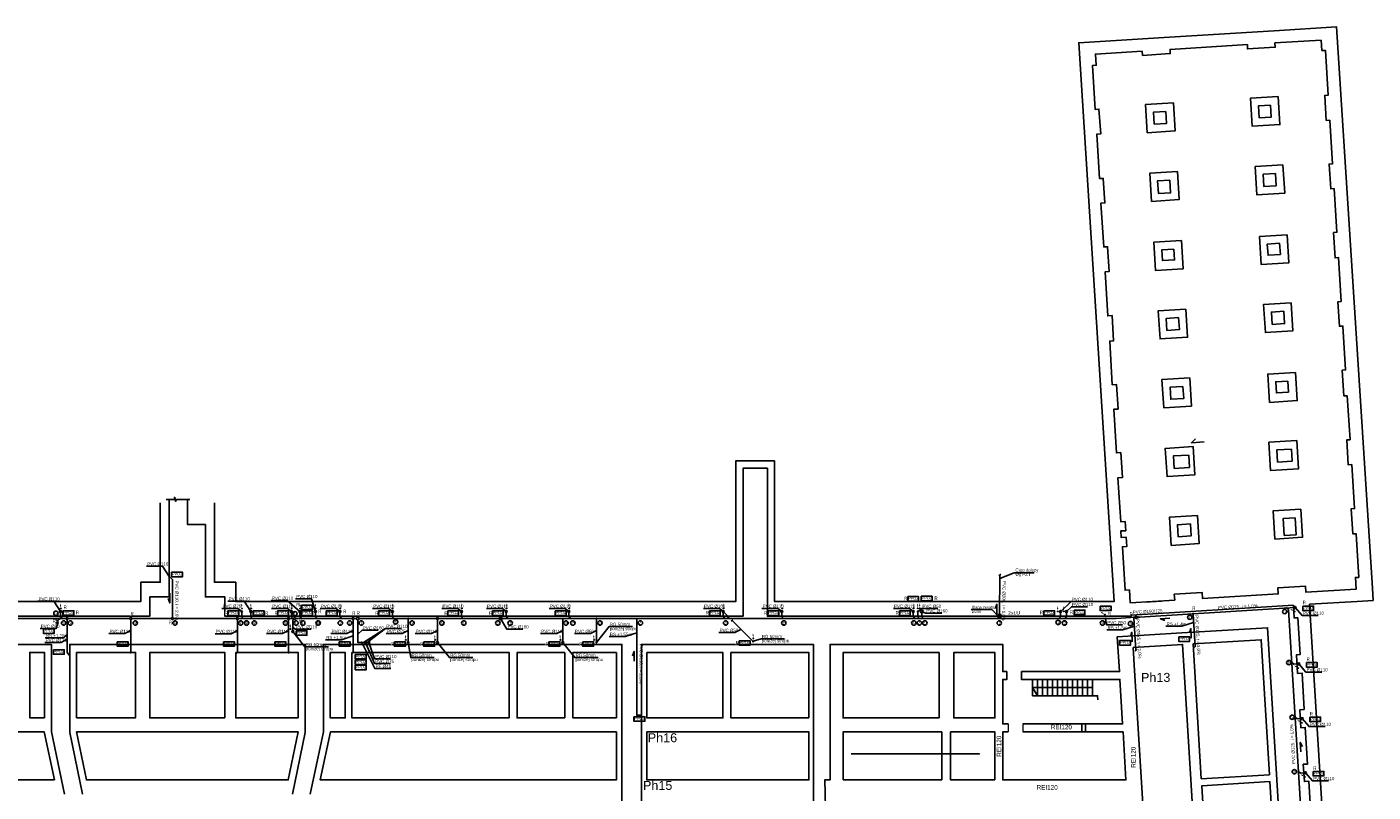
# Model space of a CAD drawing. Extents: x 480599 to 802090, y -87928 to 319597.
# Tile 50 of 50: x 655574 to 729825, y 277372 to 319597. Entities that reach past the tile are written whole.
import ezdxf

# ---------------------------------------------------------------- set-up
doc = ezdxf.new("R2010")
doc.units = 0
doc.header["$MEASUREMENT"] = 0
doc.layers.get('0').update_dxf_attribs({"color": 252, "linetype": 'CONTINUOUS'})
for name, color, linetype in [('#_inne_legenda', 21, 'CONTINUOUS'), ('#_kan_KS_opis', 21, 'CONTINUOUS'), ('#_kan_KS_pion', 56, 'CONTINUOUS'), ('#_kan_KS_pod stropem', 40, 'Kanalizacja sanit. podstr.'), ('#_kan_KS_symbole', 1, 'CONTINUOUS')]:
    doc.layers.add(name, color=color, linetype=linetype)
doc.layers.add('#_kan_piony_oznaczenia', color=3, linetype='CONTINUOUS', lineweight=0)
doc.styles.add('ARIAL', font='arial.ttf')
doc.styles.add('JTJ', font='arial.ttf', dxfattribs={"height": 100})
doc.styles.add('rys kanały(2007)$0$Arial$001', font='arial.ttf', dxfattribs={"height": 1.544418})
doc.styles.get("Standard").update_dxf_attribs({"font": 'arial.ttf'})
doc.linetypes.add('Kanalizacja sanit. podstr.', pattern='A,0.5,-0.2,["KS",ARIAL,S=0.1,R=0,X=-0.125,Y=-0.05],-0.2', length=0.9)

# ---------------------------------------------------------------- blocks, each defined once
blk = doc.blocks.new('rys kanały(2007)')
at = {"color": 250, "linetype": 'Continuous', "lineweight": 25}
for points in [[(3314.64, 1444.75), (3309.28, 1444.75), (3309.28, 1439.43), (3171.4, 1439.43)], [(3644.72, 1225.43), (3631.62, 1438.67), (3644.69, 1439.46), (3644.69, 1439.43), (3649.12, 1439.73), (3648.92, 1443.1), (3639.07, 1597.98), (3621.86, 1596.93), (3592.95, 1595.14), (3567.94, 1593.62), (3577.7, 1439.43), (3484.05, 1439.43), (3484.05, 1478.23), (3473.36, 1478.23), (3473.36, 1439.43), (3335.45, 1439.43), (3335.45, 1444.75), (3329.6, 1444.75)], [(3602.58, 1483.46), (3599.01, 1483.23), (3600.13, 1484.35)], [(3169.35, 1435.36), (3311.73, 1435.36), (3311.73, 1440.69), (3317.12, 1440.69)], [(3327.11, 1440.69), (3332.47, 1440.69), (3332.47, 1435.36), (3475.38, 1435.36), (3475.38, 1476.21), (3482.07, 1476.21), (3482.07, 1435.36), (3582.4, 1435.36), (3582.4, 1435.66), (3627.16, 1438.4), (3627.36, 1434.9), (3628.38, 1434.93), (3628.98, 1424.81), (3628.02, 1424.77), (3628.28, 1419.61), (3629.54, 1419.71), (3630.1, 1409.69), (3628.94, 1409.59), (3629.24, 1404.59), (3630.4, 1404.69), (3631.06, 1394.6), (3629.87, 1394.54), (3630.17, 1389.74), (3631.42, 1389.84), (3631.99, 1380.78)], [(3314.64, 1466.65), (3314.64, 1444.75), (3314.64, 1444.75)], [(3316.3, 1467.55), (3318.48, 1467.55), (3318.65, 1468.21), (3318.84, 1467.05), (3319.08, 1467.55), (3322.78, 1467.55)], [(3317.12, 1460.7), (3317.12, 1467.55), (3317.12, 1467.55)], [(3322.12, 1467.55), (3322.12, 1460.7), (3322.12, 1460.7)], [(3329.6, 1466.65), (3329.6, 1444.75), (3329.6, 1444.75)], [(3317.12, 1460.7), (3317.12, 1440.69), (3317.12, 1440.69)], [(3322.12, 1460.7), (3327.11, 1460.7), (3327.11, 1460.7)], [(3327.11, 1460.7), (3327.11, 1440.69), (3327.11, 1440.69)], [(3309.27, 1439.45), (3309.27, 1444.77), (3309.27, 1444.77)], [(3586.24, 1439.3), (3590.74, 1439.56), (3590.74, 1439.56)], [(3578.59, 1429.7), (3579.19, 1420.11), (3552.13, 1420.11)], [(3627.22, 1313.03), (3627.12, 1314.95), (3622.46, 1391.76), (3620.04, 1432.22), (3596.39, 1430.76), (3578.59, 1429.7), (3579.19, 1420.11)], [(3548.13, 1420.11), (3546.97, 1420.11), (3546.97, 1427.59), (3499.37, 1427.59), (3499.37, 1390.2), (3497.91, 1390.2), (3498.08, 1382.63)], [(3494.77, 1382.63), (3494.77, 1427.59), (3447.33, 1427.59), (3447.33, 1384.02)], [(3441.97, 1384.02), (3441.97, 1427.59), (3359.63, 1427.59), (3359.63, 1403.47), (3356.03, 1386.3)], [(3351.07, 1386.3), (3354.64, 1403.3), (3354.64, 1427.59), (3289.67, 1427.59), (3289.67, 1403.3), (3293.21, 1386.3)], [(3288.21, 1386.3), (3284.61, 1403.47), (3284.61, 1427.59), (3198.27, 1427.59)], [(3548.13, 1420.11), (3548.13, 1417.96), (3548.13, 1417.96)], [(3552.13, 1420.11), (3552.13, 1417.96), (3552.13, 1417.96)], [(3548.52, 1405.65), (3546.97, 1405.65), (3546.97, 1417.96), (3548.13, 1417.96)], [(3552.13, 1417.96), (3579.29, 1417.96), (3580.05, 1405.65), (3552.53, 1405.65)], [(3556.6, 1417.96), (3556.6, 1413.46), (3555.17, 1415.68), (3571.71, 1415.71)], [(3555.21, 1417.96), (3555.21, 1413.46), (3555.21, 1413.46)], [(3557.95, 1417.96), (3557.95, 1413.46), (3557.95, 1413.46)], [(3559.37, 1417.96), (3559.37, 1413.46), (3559.37, 1413.46)], [(3560.73, 1417.96), (3560.73, 1413.46), (3560.73, 1413.46)], [(3562.12, 1417.96), (3562.12, 1413.46), (3562.12, 1413.46)], [(3563.48, 1417.96), (3563.48, 1413.46), (3563.48, 1413.46)], [(3564.83, 1417.96), (3564.83, 1413.46), (3564.83, 1413.46)], [(3566.22, 1417.96), (3566.22, 1413.46), (3566.22, 1413.46)], [(3567.58, 1417.96), (3567.58, 1413.46), (3567.58, 1413.46)], [(3568.97, 1417.96), (3568.97, 1413.46), (3568.97, 1413.46)], [(3570.32, 1417.96), (3570.32, 1413.46), (3570.32, 1413.46)], [(3571.71, 1417.96), (3571.71, 1413.46), (3571.71, 1413.46)], [(3555.21, 1413.46), (3573.14, 1413.46), (3573.24, 1412.34)], [(3552.53, 1403.47), (3580.18, 1403.47), (3580.98, 1390.2), (3546.97, 1390.2), (3546.97, 1403.47), (3548.52, 1403.47)]]:
    blk.add_lwpolyline(points, dxfattribs=at)
for points in [[(3585.48, 1591.3), (3585.57, 1590.14), (3593.18, 1590.61), (3593.15, 1591.77), (3614.45, 1593.09), (3614.49, 1591.9), (3622.16, 1592.36), (3622.06, 1593.55), (3634.8, 1594.31), (3635, 1591.47), (3635.99, 1591.5), (3636.72, 1579.13), (3635.79, 1579.1), (3636.22, 1572.18), (3637.18, 1572.21), (3637.94, 1560.21), (3636.98, 1560.14), (3637.45, 1553.33), (3638.37, 1553.39), (3639.13, 1541.32), (3638.21, 1541.22), (3638.64, 1534.24), (3639.6, 1534.34), (3640.32, 1522.2), (3639.43, 1522.16), (3639.86, 1515.38), (3640.79, 1515.45), (3641.55, 1503.34), (3640.62, 1503.24), (3641.08, 1496.16), (3641.94, 1496.23), (3642.77, 1484.09), (3641.85, 1484.05), (3642.28, 1477.11), (3643.23, 1477.21), (3644, 1465.1), (3643.07, 1465), (3643.5, 1458.12), (3644.43, 1458.15), (3645.19, 1446.11), (3644.26, 1446.08), (3644.46, 1442.87), (3630.6, 1442.01), (3630.5, 1443.66), (3622.82, 1443.2), (3622.96, 1441.55), (3602.05, 1440.29), (3601.95, 1441.94), (3594.27, 1441.45), (3594.41, 1439.83), (3582.17, 1439.06), (3581.94, 1442.64), (3580.71, 1442.57), (3579.98, 1454.55), (3581.17, 1454.58), (3581.04, 1457.16), (3579.69, 1457.09), (3579.55, 1458.91), (3580.91, 1458.98), (3580.74, 1461.53), (3579.52, 1461.46), (3578.76, 1473.57), (3579.98, 1473.63), (3579.55, 1480.52), (3578.33, 1480.42), (3577.6, 1492.49), (3578.79, 1492.52), (3578.33, 1499.34), (3577.17, 1499.27), (3576.48, 1511.31), (3577.57, 1511.41), (3577.14, 1518.36), (3575.95, 1518.26), (3575.25, 1530.43), (3576.38, 1530.5), (3575.92, 1537.31), (3574.86, 1537.28), (3574.06, 1549.36), (3575.15, 1549.42), (3574.72, 1556.2), (3573.7, 1556.17), (3572.94, 1568.41), (3574, 1568.44), (3573.53, 1575.29), (3572.51, 1575.19), (3571.78, 1587.37), (3572.77, 1587.4), (3572.57, 1590.48)], [(3622.99, 1578.8), (3615.35, 1578.33), (3615.81, 1570.56), (3623.45, 1571.02)], [(3594.04, 1577.01), (3586.37, 1576.55), (3586.83, 1568.77), (3594.51, 1569.27)], [(3591.93, 1574.66), (3588.59, 1574.5), (3588.78, 1571.16), (3592.12, 1571.32)], [(3620.87, 1576.42), (3617.53, 1576.22), (3617.7, 1572.91), (3621.04, 1573.11)], [(3624.28, 1559.91), (3616.64, 1559.45), (3617.1, 1551.64), (3624.78, 1552.1)], [(3595.17, 1558.12), (3587.56, 1557.66), (3588.02, 1549.85), (3595.63, 1550.32)], [(3593.05, 1555.74), (3589.71, 1555.54), (3589.94, 1552.04), (3593.28, 1552.2)], [(3622.2, 1557.53), (3618.85, 1557.33), (3619.02, 1553.92), (3622.36, 1554.15)], [(3596.33, 1539.03), (3588.65, 1538.57), (3589.11, 1530.8), (3596.79, 1531.26)], [(3625.4, 1540.59), (3617.8, 1540.13), (3618.26, 1532.39), (3625.87, 1532.85)], [(3623.35, 1538.27), (3619.95, 1538.04), (3620.18, 1535), (3623.55, 1535.2)], [(3594.21, 1536.69), (3590.87, 1536.49), (3591.03, 1533.51), (3594.37, 1533.68)], [(3597.52, 1520.08), (3589.84, 1519.62), (3590.37, 1511.88), (3597.98, 1512.34)], [(3626.56, 1521.87), (3618.92, 1521.4), (3619.42, 1513.66), (3627.02, 1514.13)], [(3624.48, 1519.55), (3621.1, 1519.32), (3621.3, 1515.91), (3624.71, 1516.11)], [(3595.47, 1517.76), (3592.06, 1517.57), (3592.26, 1514.26), (3595.7, 1514.46)], [(3598.58, 1501.12), (3590.9, 1500.66), (3591.4, 1492.92), (3599.04, 1493.38)], [(3627.75, 1502.65), (3620.08, 1502.18), (3620.57, 1494.38), (3628.22, 1494.87)], [(3625.57, 1500.26), (3622.29, 1500.1), (3622.46, 1497.02), (3625.77, 1497.22)], [(3596.66, 1498.81), (3593.12, 1498.58), (3593.32, 1495.24), (3596.89, 1495.43)], [(3599.5, 1482.17), (3591.83, 1481.67), (3592.29, 1473.9), (3599.96, 1474.36)], [(3628.05, 1483.86), (3620.38, 1483.39), (3620.87, 1475.59), (3628.51, 1476.05)], [(3626.66, 1481.51), (3622.59, 1481.31), (3622.79, 1477.93), (3626.83, 1478.17)], [(3598.28, 1479.85), (3594.08, 1479.62), (3594.27, 1476.18), (3598.48, 1476.45)], [(3600.66, 1463.18), (3592.98, 1462.72), (3593.48, 1454.94), (3601.12, 1455.41)], [(3629.18, 1464.93), (3621.57, 1464.47), (3622.03, 1456.66), (3629.7, 1457.16)], [(3598.74, 1460.87), (3595.17, 1460.63), (3595.4, 1457.29), (3598.94, 1457.52)], [(3627.65, 1462.55), (3624.35, 1462.35), (3624.64, 1457.69), (3627.95, 1457.85)], [(3583.36, 1420.37), (3582.99, 1426.73), (3596.59, 1427.59), (3598.87, 1390.34), (3603.47, 1313.52), (3589.97, 1312.66), (3585.44, 1386.57), (3584.25, 1405.92)], [(3601.75, 1390.5), (3599.5, 1427.75), (3618.29, 1428.88), (3620.54, 1391.66)], [(3282.7, 1407.36), (3278.63, 1407.36), (3278.63, 1425.39), (3282.7, 1425.39)], [(3291.55, 1425.39), (3307.83, 1425.39), (3307.83, 1407.36), (3291.55, 1407.36)], [(3332.47, 1407.34), (3311.73, 1407.34), (3311.73, 1425.37), (3332.47, 1425.37)], [(3352.72, 1407.34), (3335.45, 1407.34), (3335.45, 1425.37), (3352.72, 1425.37)], [(3361.52, 1425.37), (3365.65, 1425.37), (3365.65, 1407.34), (3361.52, 1407.34)], [(3410.88, 1407.34), (3367.51, 1407.34), (3367.51, 1425.37), (3410.88, 1425.37)], [(3426.22, 1407.34), (3413.06, 1407.34), (3413.06, 1425.37), (3426.22, 1425.37)], [(3440.45, 1407.34), (3428.44, 1407.34), (3428.44, 1425.37), (3440.45, 1425.37)], [(3448.82, 1425.37), (3469.83, 1425.37), (3469.83, 1407.34), (3448.82, 1407.34)], [(3493.54, 1407.34), (3472.04, 1407.34), (3472.04, 1425.37), (3493.54, 1425.37)], [(3529.44, 1407.34), (3502.97, 1407.34), (3502.97, 1425.37), (3529.44, 1425.37)], [(3544.82, 1420.11), (3544.82, 1407.34), (3533.47, 1407.34), (3533.47, 1425.37), (3544.82, 1425.37)], [(3285.45, 1390.22), (3231, 1390.22), (3231, 1403.47), (3282.65, 1403.47)], [(3330.16, 1390.2), (3294.3, 1390.2), (3291.55, 1403.47), (3352.72, 1403.47), (3349.94, 1390.2)], [(3359.17, 1390.2), (3358.77, 1390.2), (3361.58, 1403.47), (3440.45, 1403.47), (3440.45, 1390.2)], [(3448.82, 1403.47), (3493.54, 1403.47), (3493.54, 1390.2), (3448.82, 1390.2)], [(3502.97, 1390.2), (3502.97, 1403.47), (3530.16, 1403.47), (3530.16, 1390.2)], [(3544.82, 1390.2), (3532.61, 1390.2), (3532.61, 1403.47), (3544.82, 1403.47)], [(3606.35, 1313.69), (3601.88, 1388.58), (3620.67, 1389.74), (3625.21, 1314.85)]]:
    blk.add_lwpolyline(points, close=True, dxfattribs=at)
at = {"color": 9, "linetype": 'Continuous', "lineweight": 13, "true_color": 0xb9b7b7}
for points in [[(3548.52, 1405.65), (3548.52, 1403.47), (3548.52, 1403.47)], [(3552.53, 1405.65), (3552.53, 1403.47), (3552.53, 1403.47)]]:
    blk.add_lwpolyline(points, dxfattribs=at)
at = {"color": 250, "linetype": 'Continuous', "lineweight": -2, "true_color": 0x231f20}
blk.add_lwpolyline([(3568.84, 1405.65), (3569.83, 1405.65), (3569.83, 1403.47), (3568.84, 1403.47)], close=True, dxfattribs=at)
blk.add_lwpolyline([(3505.19, 1397.42), (3540.58, 1397.42), (3540.58, 1397.42)], dxfattribs=at)
at = {"color": 28, "true_color": 0x100f0d, "style": 'rys kanały(2007)$0$Arial$001'}
for s, p in [('Ph13', (3585.11, 1417.26)), ('Ph16', (3449.09, 1400.61)), ('Ph15', (3447.77, 1387.46))]:
    blk.add_text(s, height=2.485, dxfattribs=at).set_placement(p)
at = {"color": 9, "true_color": 0xb9b7b7, "style": 'rys kanały(2007)$0$Arial$001'}
for p in [(3560.23, 1404.18), (3556.33, 1387.54)]:
    blk.add_text('REI120', height=1.252, dxfattribs=at).set_placement(p)
for p in [(3546.57, 1396.59), (3583.62, 1393.55)]:
    blk.add_text('REI120', height=1.252, rotation=90, dxfattribs=at).set_placement(p)
blk = doc.blocks.new('*U1042')
at = {"layer": '#_kan_piony_oznaczenia'}
blk.add_hatch(color=256, dxfattribs=at).paths.add_polyline_path([(252, 37, 1), (302, 37, 1)])
at = {"layer": '#_kan_piony_oznaczenia', "const_width": 25}
blk.add_lwpolyline([(302, 37), (427, 37)], dxfattribs=at)
at = {"layer": '#_kan_piony_oznaczenia'}
blk.add_lwpolyline([(427, 37, 75, 0, 0), (559, 37, 0, 0, 0)], format="xyseb", dxfattribs=at)
blk.add_circle((277, 37), 25, dxfattribs=at)
blk = doc.blocks.new('A$C49BE2B0F')
at = {"color": 0, "linetype": 'Continuous'}
blk.add_lwpolyline([(-156, -112), (-156, -360), (444, -360), (444, -112)], close=True, dxfattribs=at)
at = {"color": 0, "insert": (-133, -140), "char_height": 150, "width": 336.58, "attachment_point": 1}
blk.add_mtext('{\\fArial|b0|i0|c238|p34;PPOŻ}', dxfattribs=at)

msp = doc.modelspace()

# ---------------------------------------------------------------- linework, layer by layer
at = {"layer": '#_inne_legenda'}
for points in [[(662166.65, 289835.668), (663051.737, 289835.668), (663424.887, 289263.795)], [(656173.534, 287904.541), (657058.621, 287904.541), (657431.771, 287332.668)], [(666327.041, 287508.454), (667212.128, 287508.454), (667421.301, 287332.668)], [(666664.606, 287904.541), (667549.693, 287904.541), (667922.843, 287332.668)], [(669051.869, 287946.647), (669936.957, 287946.647), (670633.252, 287332.668)], [(669066.1, 287508.454), (669951.187, 287508.454), (670160.36, 287332.668)], [(670390.827, 288041.601), (671275.915, 288041.601), (671485.087, 287332.668)], [(671748.33, 287508.454), (672633.417, 287508.454), (672842.59, 287332.668)], [(674635.634, 287508.454), (675520.721, 287508.454), (675729.894, 287332.668)], [(678451.231, 287508.454), (679336.318, 287508.454), (679545.491, 287332.668)], [(680916.996, 287508.454), (681802.083, 287508.454), (682011.256, 287332.668)], [(684377.311, 287508.454), (685262.398, 287508.454), (685471.571, 287332.668)], [(692884.456, 287508.454), (693769.543, 287508.454), (693978.716, 287332.668)], [(696114.902, 287508.454), (696999.99, 287508.454), (697209.162, 287332.668)], [(703364.193, 287508.454), (704249.28, 287508.454), (704458.453, 287332.668)], [(705814.002, 287502.6), (704928.915, 287502.6), (704724.496, 287328.274)], [(714055.413, 287881.108), (713170.326, 287881.108), (712599.442, 287328.274)], [(714067.553, 287595.961), (713182.465, 287595.961), (712914.065, 287336.121)], [(726795.599, 287117.193), (725910.512, 287117.193), (725524.644, 287562.806)], [(656299.09, 286395.908), (657184.177, 286395.908), (657285.646, 286709.963)], [(682927.936, 286367.695), (682042.849, 286367.695), (681703.78, 286950.864)], [(706029.949, 287250.518), (705144.862, 287250.518), (704934.034, 287332.668)], [(716009.393, 286594.862), (715124.306, 286594.862), (715056.595, 286950.864)], [(718397.305, 286521.478), (719282.392, 286521.478), (719921.222, 286734.311)], [(656577.783, 285882.552), (657619.201, 285882.552), (657791.45, 286095.385)], [(660093.724, 286114.784), (660978.811, 286114.784), (661313.797, 286290.755)], [(665960.444, 286113.644), (666845.531, 286113.644), (667180.516, 286289.615)], [(668790.968, 286114.784), (669676.056, 286114.784), (670011.041, 286290.755)], [(671258.645, 286366.634), (670373.557, 286366.634), (670246.293, 286480.535)], [(672206.549, 285392.482), (670908.715, 285392.482), (670246.293, 286227.799)], [(672040.48, 285773.588), (672925.567, 285773.588), (673564.397, 285986.421)], [(672342.207, 286114.784), (673227.294, 286114.784), (673562.28, 286290.755)], [(674946.287, 286310.185), (674061.2, 286310.185), (674061.2, 286310.185)], [(676243.512, 286395.11), (675358.425, 286395.11), (674332.245, 285630.645)], [(675387.505, 286114.784), (676272.592, 286114.784), (676607.577, 286290.755)], [(676997.49, 286114.784), (677882.578, 286114.784), (678217.563, 286290.755)], [(683909.573, 286114.784), (684794.66, 286114.784), (685129.645, 286290.755)], [(685769.106, 286114.784), (686654.193, 286114.784), (686989.178, 286290.755)], [(688983.214, 286503.189), (687685.38, 286503.189), (686989.178, 285630.645)], [(687683.859, 285950.814), (688568.946, 285950.814), (689207.776, 286163.647)], [(693740.357, 286174.984), (694625.444, 286174.984), (694960.429, 286350.955)], [(715140.376, 286319.391), (716025.463, 286319.391), (716664.294, 286532.224)], [(656571.377, 285633.802), (657456.464, 285633.802), (657791.45, 285809.772)], [(675655.219, 284188.76), (674770.132, 284188.76), (674040.185, 285630.645)], [(675633.732, 284462.362), (674748.645, 284462.362), (674244.306, 285630.645)], [(675633.732, 284725.234), (674748.645, 284725.234), (674437.684, 285630.645)], [(678040.744, 284797.527), (676742.91, 284797.527), (676607.577, 285630.645)], [(680177.82, 284795.328), (678879.985, 284795.328), (678217.563, 285630.645)], [(687089.902, 284795.328), (685792.068, 284795.328), (685129.645, 285630.645)], [(697363.124, 285836.578), (696065.29, 285836.578), (695624.3, 285691.572)], [(726997.785, 283996.496), (726112.698, 283996.496), (725726.831, 284442.109)], [(727182.613, 280983.581), (726297.526, 280983.581), (725911.658, 281429.194)], [(727366.143, 277991.831), (726481.055, 277991.831), (726095.188, 278437.444)]]:
    msp.add_lwpolyline(points, dxfattribs=at)
at = {"layer": '#_inne_legenda', "flags": 128}
for points in [[(709186.047, 289299.43), (709284.413, 289388.571)], [(711134.207, 289475.281), (710024.064, 289475.281), (709233.487, 289165.249)], [(663448.653, 288343.574), (663448.653, 287808.352), (663361.187, 288049.208)], [(709078.817, 287205.356), (709078.817, 287740.579), (708991.351, 287499.722)], [(694223.903, 286992.509), (694322.269, 287081.65)], [(694419.459, 286796.953), (694517.825, 286886.094)], [(718614.071, 286966.081), (718094.355, 286934.244), (718334.525, 286844.909)], [(674061.2, 286310.185), (673824.036, 286085.286)], [(675358.425, 286395.11), (675358.425, 286395.11), (674133.496, 285630.645)], [(716539.272, 285660.488), (716524.194, 286195.498), (716443.548, 285952.273)], [(719796.201, 285862.575), (719781.123, 286397.585), (719700.476, 286154.36)], [(689068.123, 284602.398), (689068.123, 285137.62), (688980.657, 284896.764)], [(716698.141, 285147.436), (716796.507, 285236.577)], [(719955.07, 285349.523), (720053.436, 285438.664)], [(661265.309, 285029.969), (661363.675, 285119.11)], [(667132.028, 285028.829), (667230.394, 285117.97)], [(669962.553, 285029.969), (670060.919, 285119.11)], [(673513.792, 285029.969), (673612.158, 285119.11)], [(725846.723, 279593.619), (725806.053, 280112.719), (725927.886, 279887.288)]]:
    msp.add_lwpolyline(points, dxfattribs=at)
at = {"layer": '#_inne_legenda'}
for centre in [(657172.53, 287234.399), (724950.453, 287332.371), (657595.55, 286700.948), (657967.806, 286700.948), (661551.937, 286700.948), (663738.79, 286700.948), (667359.324, 286700.948), (667688.669, 286700.948), (668119.346, 286700.948), (669834.54, 286700.948), (670357.364, 287213.863), (670416.846, 286700.948), (670789.397, 286700.948), (671638.687, 286700.948), (672862.168, 286700.948), (673374.898, 286700.948), (674018.234, 286700.948), (675911.16, 286764.234), (676819.849, 286700.948), (678463.159, 286700.948), (679670.016, 286700.948), (681550.379, 286700.948), (682227.643, 286700.948), (685307.212, 286700.948), (685684.001, 286700.948), (687180.954, 286700.948), (689408.448, 286700.948), (694111.716, 286700.948), (697320.487, 286700.948), (704492.03, 286700.948), (704797.173, 286700.948), (705098.403, 286700.948), (709207.183, 286700.948), (712452.978, 286736.008), (712805.962, 286700.948), (714899.781, 286700.948), (716441.34, 286668.771), (719715.782, 287018.51), (725178.717, 284516.144), (725359.725, 281500.513), (725481.725, 278496.467)]:
    msp.add_circle(centre, 121.946, dxfattribs=at)
at = {"layer": '#_kan_KS_opis'}
msp.add_lwpolyline([(707661.949, 287451.923), (708787.833, 287451.923), (709141.885, 287080.395)], dxfattribs=at)
at = {"layer": '#_kan_KS_pion'}
for centre, radius in [((657431.771, 287332.668), 55), ((667421.301, 287332.668), 37.5), ((667922.843, 287332.668), 55), ((670160.36, 287332.668), 55), ((670633.252, 287332.668), 55), ((671485.087, 287332.668), 55), ((672842.59, 287332.668), 55), ((675729.894, 287332.668), 55), ((679545.491, 287332.668), 55), ((682011.256, 287332.668), 55), ((685471.571, 287332.668), 55), ((693978.716, 287332.668), 55), ((697209.162, 287332.668), 55), ((704458.453, 287332.668), 55), ((704712.477, 287332.668), 25), ((704934.034, 287332.668), 80), ((712587.423, 287332.668), 55), ((712914.065, 287336.121), 55), ((725524.644, 287562.806), 55), ((657285.646, 286709.963), 25), ((657385.646, 286950.864), 25), ((657787.214, 286950.864), 55), ((661313.797, 286950.864), 55), ((663598.533, 286950.864), 55), ((667180.516, 286949.725), 55), ((670011.041, 286950.864), 55), ((670346.293, 286950.864), 55), ((673562.28, 286950.864), 55), ((673824.036, 286950.864), 80), ((678217.563, 286950.864), 55), ((681703.78, 286950.864), 80), ((670246.293, 286227.799), 55), ((674040.185, 285630.645), 20), ((674244.306, 285630.645), 37.5), ((674437.684, 285630.645), 55), ((676607.577, 285630.645), 37.5), ((678217.563, 285630.645), 55), ((685129.645, 285630.645), 55), ((686989.178, 285630.645), 25), ((695625.238, 285686.146), 25), ((725726.831, 284442.109), 55), ((725911.658, 281429.194), 55), ((726095.188, 278437.444), 55)]:
    msp.add_circle(centre, radius, dxfattribs=at)
at = {"layer": '#_kan_KS_pod stropem', "ltscale": 1000, "flags": 128}
for points in [[(663424.887, 289263.795), (663598.533, 289111.706), (663598.533, 287005.864)], [(709214.06, 287173.517), (709235.23, 289344)], [(725524.644, 287562.806), (716947.507, 287030.609)], [(727913.217, 242565.824), (725160.414, 287439.832), (725054.478, 287533.521), (724895.175, 287523.749)], [(657360.646, 286950.864), (652385.81, 286950.864)], [(657285.646, 286709.963), (657285.646, 286850.864), (657367.968, 286933.187)], [(657285.646, 286709.963), (657285.646, 286850.864)], [(657732.214, 286950.864), (657410.646, 286950.864)], [(657431.771, 287332.668), (657431.771, 287050.864), (657531.771, 286950.864), (657531.771, 286950.864)], [(657791.45, 285073.91), (657791.45, 286895.864)], [(661258.797, 286950.864), (657842.214, 286950.864)], [(661313.797, 285073.91), (661313.797, 286895.864)], [(663543.533, 286950.864), (661368.797, 286950.864)], [(667125.528, 286950.864), (663653.533, 286950.864)], [(667180.516, 285072.77), (667180.516, 286894.725)], [(670291.293, 286950.864), (667235.504, 286950.864)], [(667421.301, 287332.668), (667421.301, 287050.864), (667521.301, 286950.864), (667521.301, 286950.864)], [(667922.843, 287332.668), (667922.843, 287050.864), (668022.843, 286950.864), (668022.843, 286950.864)], [(670011.041, 285073.91), (670011.041, 286895.864)], [(670160.36, 287332.668), (670160.36, 287050.864), (670260.36, 286950.864), (670260.36, 286950.864)], [(670246.293, 286569.061), (670246.293, 286850.864), (670307.402, 286911.974)], [(670246.293, 286227.799), (670246.293, 286850.864)], [(673507.28, 286950.864), (670401.293, 286950.864)], [(670633.252, 287332.668), (670633.252, 287050.864), (670733.252, 286950.864), (670733.252, 286950.864)], [(671485.087, 287332.668), (671485.087, 287050.864), (671585.087, 286950.864), (671585.087, 286950.864)], [(672842.59, 287332.668), (672842.59, 287050.864), (672942.59, 286950.864), (672942.59, 286950.864)], [(673562.28, 285073.91), (673562.28, 286895.864)], [(673744.036, 286950.864), (673617.28, 286950.864)], [(674020.185, 285630.645), (673824.036, 285630.645), (673824.036, 286870.864)], [(676582.577, 286950.864), (673904.036, 286950.864)], [(675729.894, 287332.668), (675729.894, 287050.864), (675829.894, 286950.864), (675829.894, 286950.864)], [(676607.577, 285630.645), (676607.577, 286925.864)], [(678162.563, 286950.864), (676632.577, 286950.864)], [(678217.563, 285630.645), (678217.563, 286895.864)], [(709214.06, 286985.864), (709214.06, 286950.864), (678272.563, 286950.864)], [(679545.491, 287332.668), (679545.491, 287050.864), (679645.491, 286950.864), (679645.491, 286950.864)], [(682011.256, 287332.668), (682011.256, 287050.864), (682111.256, 286950.864), (682111.256, 286950.864)], [(685129.645, 285630.645), (685129.645, 286950.864)], [(685471.571, 287332.668), (685471.571, 287050.864), (685571.571, 286950.864), (685571.571, 286950.864)], [(686989.178, 285630.645), (686989.178, 286950.864)], [(689207.776, 286950.864), (689207.776, 281609.06), (689466.052, 281609.06)], [(693978.716, 287332.668), (693978.716, 287050.864), (694078.716, 286950.864), (694078.716, 286950.864)], [(693978.716, 287332.668), (694272.414, 287038.97)], [(694467.97, 286843.414), (695625.238, 285686.146)], [(697209.162, 287332.668), (697209.162, 287050.864), (697309.162, 286950.864), (697309.162, 286950.864)], [(704458.453, 287332.668), (704458.453, 287050.864), (704558.453, 286950.864), (704558.453, 286950.864)], [(704712.477, 287332.668), (704712.477, 287050.864), (704812.477, 286950.864), (704812.477, 286950.864)], [(704934.034, 287332.668), (704934.034, 287050.864), (705034.034, 286950.864), (705034.034, 286950.864)], [(709365.472, 286950.864), (709214.06, 286950.864)], [(715662.303, 286950.864), (709365.472, 286950.864)], [(712587.423, 287332.668), (712587.423, 287050.864), (712487.423, 286950.864), (712487.423, 286950.864)], [(712914.065, 287336.121), (712914.065, 287054.317), (712814.065, 286954.317), (712814.065, 286954.317)], [(716718.727, 287016.414), (715662.303, 286950.864), (715662.303, 286950.864), (715662.303, 286950.864)], [(716636.353, 286986.255), (716746.652, 285193.897)], [(716947.507, 287030.609), (716714.998, 287076.511), (716718.727, 287016.414)], [(716947.507, 287030.609), (716722.456, 286956.316), (716718.727, 287016.414)], [(719893.282, 287188.342), (720003.581, 285395.984)], [(674206.806, 285630.645), (674060.185, 285630.645)], [(674382.684, 285630.645), (674281.806, 285630.645)], [(657791.45, 285073.91), (657933.483, 284895.156)], [(725726.831, 284442.109), (725445.556, 284424.854), (725339.62, 284518.543), (725339.62, 284518.543)], [(725911.658, 281429.194), (725630.384, 281411.94), (725524.448, 281505.629), (725524.448, 281505.629)], [(726095.188, 278437.444), (725813.913, 278420.189), (725707.978, 278513.879), (725707.978, 278513.879)]]:
    msp.add_lwpolyline(points, dxfattribs=at)
at = {"layer": '#_kan_KS_pod stropem', "linetype": 'ByBlock', "ltscale": 1000, "flags": 128}
msp.add_lwpolyline([(709140.97, 286986.577), (709283.491, 286985.187), (709285.321, 287172.822), (709142.8, 287174.212)], close=True, dxfattribs=at)
at = {"layer": '#_kan_KS_pod stropem', "ltscale": 1000, "flags": 128}
msp.add_lwpolyline([(709214.06, 287173.517), (709214.06, 287173.517)], close=True, dxfattribs=at)
at = {"layer": '#_kan_KS_pod stropem', "ltscale": 1000}
for centre in [(676607.577, 286950.864), (686989.178, 286950.864), (715056.595, 286950.864), (716634.818, 287011.207), (719891.746, 287213.294)]:
    msp.add_circle(centre, 25, dxfattribs=at)

# ---------------------------------------------------------------- block references
at = {"layer": '#_inne_legenda', "xscale": 200, "yscale": 200, "zscale": 200}
msp.add_blockref('rys kanały(2007)', (0, 0), dxfattribs=at)
at = {"layer": '#_kan_KS_opis', "color": 1, "linetype": 'Continuous', "ltscale": 0.2}
for p in [(663712.774, 289617.4), (704316.122, 288274.728), (705059.455, 288292.316), (657719.658, 287491.996), (666817.853, 287482.355), (668210.73, 287491.996), (669556.911, 287482.355), (670881.639, 287482.355), (670883.687, 287801.116), (672239.141, 287482.355), (675126.445, 287482.355), (678942.042, 287482.355), (681407.808, 287482.355), (684868.122, 287482.355), (693375.268, 287482.355), (696605.714, 287482.355), (703855.004, 287482.355), (711815.495, 287494.507), (713490.971, 287525.372), (714925.519, 287745.412), (726101.551, 287752.057), (656638.434, 286485.174), (670578.011, 286390.465), (719259.89, 286046.676), (657188.002, 285339.449), (660710.349, 285780.332), (666577.068, 285779.192), (669407.593, 285780.332), (672958.831, 285780.332), (676004.129, 285780.332), (677614.115, 285780.332), (684526.197, 285780.332), (686385.73, 285780.332), (695021.79, 285835.833), (716002.962, 285844.589), (673842.424, 285081.389), (673842.424, 284775.88), (726303.737, 284631.359), (673842.424, 284483.948), (689212.981, 281638.926), (726488.565, 281618.445), (726672.094, 278626.695)]:
    msp.add_blockref('A$C49BE2B0F', p, dxfattribs=at)
at = {"layer": '#_kan_piony_oznaczenia'}
for p, rotation in [((657506.901, 287227.591), 94.62763670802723), ((667496.431, 287227.591), 94.62763670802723), ((667997.972, 287227.591), 94.62763670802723), ((670235.489, 287227.591), 94.62763670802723), ((670708.381, 287227.591), 94.62763670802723), ((671560.217, 287227.591), 94.62763670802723), ((672917.72, 287227.591), 94.62763670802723), ((675805.023, 287227.591), 94.62763670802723), ((679620.62, 287227.591), 94.62763670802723), ((682086.386, 287227.591), 94.62763670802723), ((685546.7, 287227.591), 94.62763670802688), ((694053.846, 287227.591), 94.62763670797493), ((697284.292, 287227.591), 94.62763670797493), ((704533.582, 287227.591), 94.62763670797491), ((704771.373, 287231.136), 94.62763670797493), ((704889.162, 287233.936), 94.62763670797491), ((712500.848, 287065.813), 94.62763670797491), ((712827.489, 287069.266), 94.62763670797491), ((715290.749, 287051.394), 148.17330283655), ((725754.641, 287214.91), 148.1733028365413), ((657265.526, 286433.632), 94.62763670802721), ((670174.141, 286093.56), 94.62763670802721), ((676535.425, 285496.406), 94.62763670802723), ((678145.411, 285496.406), 94.62763670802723), ((685057.493, 285496.406), 94.62763670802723), ((686917.027, 285496.406), 94.62763670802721), ((695700.368, 285581.068), 94.62763670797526), ((725956.827, 284094.213), 148.1733028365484), ((726141.655, 281081.299), 148.1733028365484), ((726325.184, 278089.548), 148.1733028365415)]:
    msp.add_blockref('*U1042', p, dxfattribs=dict(at, rotation=rotation))

# ---------------------------------------------------------------- texts
at = {"layer": '#_inne_legenda', "char_height": 175, "attachment_point": 1, "line_spacing_factor": 0.8, "style": 'JTJ'}
for s, insert, width in [('{\\W0.8;PVC %%C110}', (662206.695, 290047.911), 2133.88011), ('{\\W0.8;Ciąg dalszy wg PZT}', (710097.923, 289711.075), 1086.36927), ('{\\W0.8;PVC %%C110}', (656213.579, 288116.784), 2133.88011), ('{\\W0.8;PVC %%C110}', (666704.651, 288116.784), 2133.88011), ('{\\W0.8;PVC %%C110}', (669091.914, 288158.89), 2133.88011), ('{\\W0.8;PVC %%C110}', (670430.872, 288253.844), 2133.88011), ('{\\W0.8;PVC %%C110}', (713210.371, 288093.351), 2133.88011), ('{\\W0.8;PVC %%C75}', (666367.086, 287720.697), 2133.88011), ('{\\W0.8;PVC %%C110}', (669106.145, 287720.697), 2133.88011), ('{\\W0.8;PVC %%C110}', (671788.375, 287720.697), 2133.88011), ('{\\W0.8;PVC %%C110}', (674675.679, 287720.697), 2133.88011), ('{\\W0.8;PVC %%C110}', (678491.276, 287720.697), 2133.88011), ('{\\W0.8;PVC %%C110}', (680957.041, 287720.697), 2133.88011), ('{\\W0.8;PVC %%C110}', (684417.356, 287720.697), 2133.88011), ('{\\W0.8;PVC %%C160}', (692924.501, 287720.697), 2133.88011), ('{\\W0.8;PVC %%C110}', (696154.947, 287720.697), 2133.88011), ('{\\W0.8;PVC %%C110}', (703404.238, 287720.697), 2133.88011), ('{\\W0.8;PVC %%C50}', (704968.96, 287714.843), 2133.88011), ('{\\W0.8;PVC %%C160}', (705184.907, 287462.761), 2133.88011), ('{\\W0.8;PVC %%C110}', (713222.51, 287808.204), 2133.88011), ('{\\W0.8;7}', (724913.406, 287429.288), 1086.36927), ('{\\W0.8;PVC %%C50}', (656339.135, 286608.151), 2133.88011), ('{\\W0.8;52}', (657075.819, 287328.479), 1086.36927), ('{\\W0.8;51}', (657506.213, 286795.491), 1086.36927), ('{\\W0.8;50}', (657857.301, 286795.491), 1086.36927), ('{\\W0.8;49}', (661443.099, 286792.863), 1086.36927), ('{\\W0.8;48}', (663629.952, 286792.863), 1086.36927), ('{\\W0.8;47}', (667258.332, 286795.499), 1086.36927), ('{\\W0.8;46}', (667587.677, 286795.499), 1086.36927), ('{\\W0.8;45}', (668018.354, 286795.499), 1086.36927), ('{\\W0.8;44}', (669725.96, 286797.865), 1086.36927), ('{\\W0.8;43}', (670253.523, 287308.398), 1086.36927), ('{\\W0.8;42}', (670310.681, 286794.133), 1086.36927), ('{\\W0.8;41}', (670683.233, 286794.133), 1086.36927), ('{\\W0.8;40}', (671535.396, 286795.219), 1086.36927), ('{\\W0.8;39}', (672763.698, 286796.007), 1086.36927), ('{\\W0.8;38}', (673276.428, 286796.007), 1086.36927), ('{\\W0.8;37}', (673915.816, 286792.641), 1086.36927), ('{\\W0.8;PVC %%C110}', (675398.47, 286607.353), 2133.88011), ('{\\W0.8;36}', (675815.437, 286861.151), 1086.36927), ('{\\W0.8;35}', (676719.674, 286790.533), 1086.36927), ('{\\W0.8;34}', (678359.676, 286790.058), 1086.36927), ('{\\W0.8;33}', (679568.528, 286795.788), 1086.36927), ('{\\W0.8;32}', (681453.045, 286800.483), 1086.36927), ('{\\W0.8;31}', (682130.53, 286791.659), 1086.36927), ('{\\W0.8;30}', (685207.678, 286788.688), 1086.36927), ('{\\W0.8;29}', (685586.303, 286788.688), 1086.36927), ('{\\W0.8;28}', (687079.695, 286799.697), 1086.36927), ('{\\W0.8;RG 50mm poniżej stropu}', (687725.425, 286715.431), 1314.47334), ('{\\W0.8;27}', (689302.481, 286796.959), 1086.36927), ('{\\W0.8;26}', (694012.92, 286796.242), 1086.36927), ('{\\W0.8;25}', (697221.21, 286795.276), 1086.36927), ('{\\W0.8;24}', (704388.777, 286790.678), 1086.36927), ('{\\W0.8;23}', (704695.361, 286799.301), 1086.36927), ('{\\W0.8;22}', (704998.03, 286797.865), 1086.36927), ('{\\W0.8;1}', (709170.136, 286797.865), 1086.36927), ('{\\W0.8;2}', (712415.93, 286832.924), 1086.36927), ('{\\W0.8;3}', (712768.915, 286797.865), 1086.36927), ('{\\W0.8;4}', (714862.734, 286797.865), 1086.36927), ('{\\W0.8;PVC %%C50}', (715164.351, 286807.105), 2133.88011), ('{\\W0.8;5}', (716404.292, 286765.687), 1086.36927), ('{\\W0.8;RS +1,4m}', (718437.35, 286733.72), 2133.88011), ('{\\W0.8;6}', (719678.734, 287115.427), 1086.36927), ('{\\W0.8;PVC %%C110}', (725950.557, 287329.436), 2133.88011), ('{\\W0.8;RS +1,25m}', (656617.828, 286094.795), 2133.88011), ('{\\W0.8;PVC %%C110}', (660133.769, 286327.027), 2133.88011), ('{\\W0.8;PVC %%C110}', (666000.488, 286325.887), 2133.88011), ('{\\W0.8;PVC %%C110}', (668831.013, 286327.027), 2133.88011), ('{\\W0.8;PVC %%C110}', (670413.602, 286578.876), 2133.88011), ('{\\W0.8;RS +1,5m}', (672080.525, 285985.83), 2133.88011), ('{\\W0.8;PVC %%C110}', (672382.252, 286327.027), 2133.88011), ('{\\W0.8;PVC %%C160}', (674101.245, 286522.428), 2133.88011), ('{\\W0.8;PVC %%C75}', (675427.55, 286327.027), 2133.88011), ('{\\W0.8;PVC %%C110}', (677037.535, 286327.027), 2133.88011), ('{\\W0.8;PVC %%C160}', (682082.894, 286579.937), 2133.88011), ('{\\W0.8;PVC %%C110}', (683949.618, 286327.027), 2133.88011), ('{\\W0.8;PVC %%C50}', (685809.151, 286327.027), 2133.88011), ('{\\W0.8;RS +1,55m}', (687723.904, 286163.057), 2133.88011), ('{\\W0.8;PVC %%C50}', (693780.402, 286387.227), 2133.88011), ('{\\W0.8;RG 50mm poniżej stropu}', (696105.335, 286048.821), 1314.47334), ('{\\W0.8;RS +1,5m}', (715180.421, 286531.634), 2133.88011), ('{\\W0.8;PVC %%C110}', (656611.422, 285846.044), 2133.88011), ('{\\W0.8;RG 50mm poniżej stropu}', (670948.76, 285604.725), 1314.47334), ('{\\W0.8;PVC %%C110}', (674788.69, 284937.477), 2133.88011), ('{\\W0.8;PVC %%C75}', (674788.69, 284674.605), 2133.88011), ('{\\W0.8;PE %%C40}', (674810.177, 284401.003), 2133.88011), ('{\\W0.8;RG 50mm poniżej stropu}', (676782.955, 285009.77), 1314.47334), ('{\\W0.8;RG 50mm poniżej stropu}', (678920.03, 285007.571), 1314.47334), ('{\\W0.8;RG 50mm poniżej stropu}', (685832.113, 285007.571), 1314.47334), ('{\\W0.8;8}', (725141.669, 284613.061), 1086.36927), ('{\\W0.8;PVC %%C110}', (726152.743, 284208.739), 2133.88011), ('{\\W0.8;9}', (725322.678, 281597.43), 1086.36927), ('{\\W0.8;PVC %%C110}', (726337.571, 281195.824), 2133.88011), ('{\\W0.8;10}', (725391.785, 278585.459), 1086.36927), ('{\\W0.8;PVC %%C110}', (726521.1, 278204.074), 2133.88011)]:
    msp.add_mtext(s, dxfattribs=dict(at, insert=insert, width=width))
at = {"layer": '#_inne_legenda', "char_height": 175, "width": 2133.88011, "attachment_point": 1, "line_spacing_factor": 0.8, "style": 'JTJ'}
for s, insert, rotation in [('{\\W0.8;PVC %%C110, i = 2,0%}', (663933.949, 289043.886), 270), ('{\\W0.8;PVC %%C200, i = 1,0%}', (709566.283, 289016.386), 269.03908851), ('{\\W0.8;PVC %%C160/125}', (716565.538, 287377.04), 3.49728317), ('{\\W0.8;PVC %%C125, i = 1,0%}', (721268.232, 287642.708), 2.76747349), ('{\\W0.8;PVC %%C125, i = 2,0%}', (716923.794, 286930.915), 273.371347), ('{\\W0.8;PVC %%C125, i = 3,0%}', (720180.723, 287133.002), 273.371347), ('{\\W0.8;PVC %%C110, i = 2,0%}', (689555.589, 285555.439), 269.03908851), ('{\\W0.8;PVC %%C125, i = 1,0%}', (725365.644, 278921.139), 93.38442862)]:
    msp.add_mtext(s, dxfattribs=dict(at, insert=insert, rotation=rotation))
at = {"layer": '#_kan_KS_opis', "insert": (707694.263, 287658.409), "char_height": 175, "width": 2763.68388, "attachment_point": 1, "line_spacing_factor": 0.8, "style": 'JTJ'}
msp.add_mtext('{\\W0.7;Klapa zwrotna\\P%%C200}', dxfattribs=at)
at = {"layer": '#_kan_KS_opis', "color": 1, "linetype": 'Continuous', "ltscale": 0.2, "insert": (709696.765, 287357.997), "char_height": 200, "width": 2133.88011, "attachment_point": 1, "line_spacing_factor": 0.8, "style": 'JTJ'}
msp.add_mtext('\\W0.8;2xŁU', dxfattribs=at)

# ---------------------------------------------------------------- next in the draw order: texts
at = {"layer": '#_kan_KS_symbole', "char_height": 200, "width": 64.04224, "attachment_point": 1, "style": 'JTJ', "bg_fill": 3, "box_fill_scale": 1, "bg_fill_color": 256, "bg_fill_transparency": 3935952}
for insert in [(703966.165, 288147.777), (705628.479, 288166.483), (657598.734, 287674.205), (658267.745, 287382.975), (666490.64, 287351.401), (668705.409, 287351.401), (669237.949, 287353.624), (670436.578, 287814.015), (671641.083, 287442.269), (673021.109, 287435.259), (673762.475, 287351.401), (674782.037, 287354.088), (678604.024, 287349.623), (681068.323, 287355.524), (693015.1, 287365.939), (696223.62, 287355.398), (703483.862, 287357.437), (711438.545, 287386.631), (713104.305, 287401.386), (719844.609, 287622.124), (725948.056, 287929.273), (656990.345, 286915.738), (661285.835, 287306.617), (663403.502, 286837.797), (670555.792, 286942.747), (715200.188, 287313.823), (716390.135, 287300.809), (675651.433, 285641.599), (677273.264, 285641.599), (684184.488, 285641.599), (686034.888, 285641.599), (694673.077, 285705.875), (726151.262, 284804.774), (726332.113, 281789.217), (726521.754, 278787.233)]:
    msp.add_mtext('{\\W0.7;R}', dxfattribs=dict(at, insert=insert))

# ---------------------------------------------------------------- next in the draw order: texts
at = {"layer": '#_kan_KS_symbole', "insert": (673512.909, 287351.401), "char_height": 200, "width": 64.04224, "attachment_point": 1, "style": 'JTJ', "bg_fill": 3, "box_fill_scale": 1, "bg_fill_color": 256, "bg_fill_transparency": 3935952}
msp.add_mtext('{\\W0.7;R}', dxfattribs=at)

doc.saveas('drawing.dxf')
